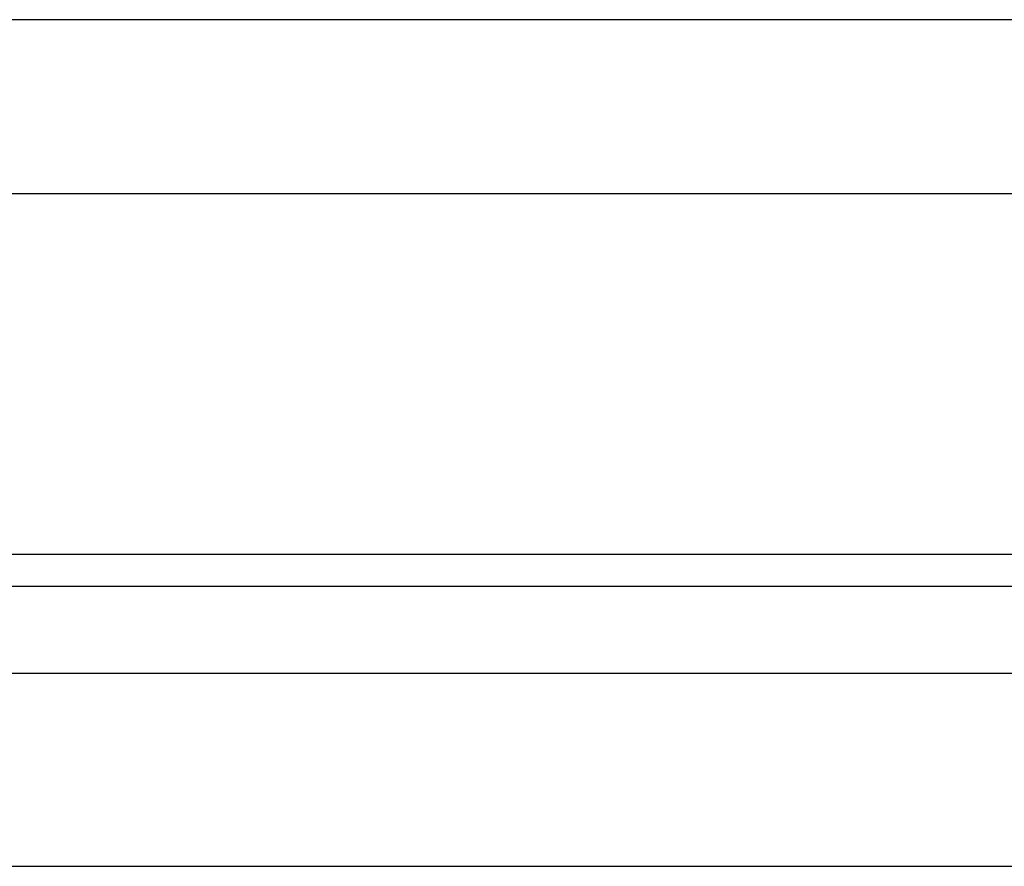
# Model space of a CAD drawing. Header units: millimetres. Extents: x 0 to 420, y 0 to 297.
# Tile 102 of 106: x 306.01 to 310, y 223.31 to 226.75. Entities that reach past the tile are written whole.
import ezdxf

# ---------------------------------------------------------------- set-up
doc = ezdxf.new("R2010")
doc.units = ezdxf.units.MM

msp = doc.modelspace()

# ---------------------------------------------------------------- linework, layer by layer
at = {"color": 7, "linetype": 'Continuous', "lineweight": 25}
for p, q in [((313.46586, 226.74844), (304.17486, 226.74844)), ((313.46586, 226.042), (304.17486, 226.042)), ((313.46586, 224.57867), (304.17486, 224.57867)), ((313.46586, 224.44892), (304.17486, 224.44892)), ((313.57039, 224.09702), (304.07033, 224.09702)), ((304.07033, 223.31425), (313.57039, 223.31425))]:
    msp.add_line(p, q, dxfattribs=at)

doc.saveas('drawing.dxf')
